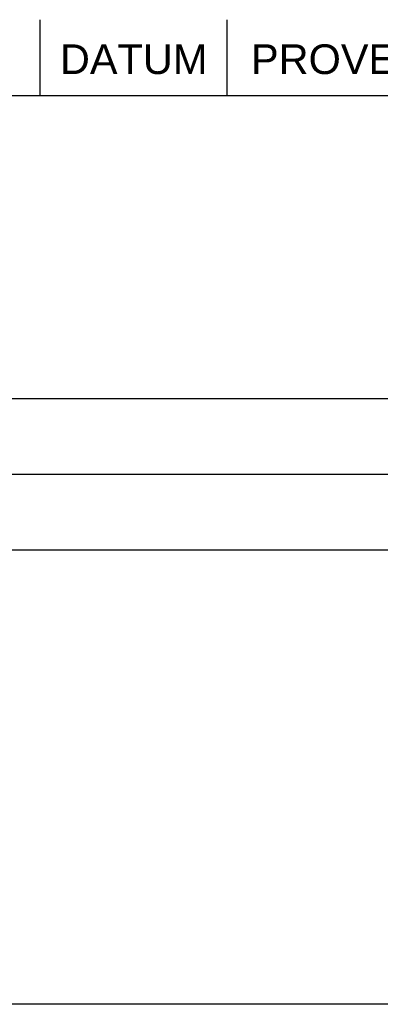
# Paper-space layout 'Layout1' of a CAD drawing. Extents: x -2 to 985, y -36 to 1353.
# Tile 54 of 73: x 899 to 929, y 8 to 91. Entities that reach past the tile are written whole.
import ezdxf
from ezdxf.enums import TextEntityAlignment as Align

# ---------------------------------------------------------------- set-up
doc = ezdxf.new("R2010")
doc.units = 0
doc.layers.get('0').update_dxf_attribs({"linetype": 'CONTINUOUS'})
doc.layers.add('RAZITKO_HP', color=222, linetype='CONTINUOUS')
doc.styles.add('RAZITKO_HP_ARIAL', font='arial.ttf')

# ---------------------------------------------------------------- blocks, each defined once
blk = doc.blocks.new('RAZITKO')
at = {"layer": 'RAZITKO_HP', "lineweight": 25}
for p, q in [((-92.5, 84.5), (-92.5, 90.875)), ((-76.75, 84.5), (-76.75, 90.875)), ((-180, 84.5), (-63, 84.5)), ((-180, 59), (-63, 59)), ((-180, 52.625), (-63, 52.625)), ((-180, 46.25), (-63, 46.25)), ((-63, 8), (-180, 8))]:
    blk.add_line(p, q, dxfattribs=at)
at = {"layer": 'RAZITKO_HP', "lineweight": 25, "style": 'RAZITKO_HP_ARIAL'}
blk.add_text('DATUM', height=2.5, dxfattribs=at).set_placement((-84.625, 86.3), align=Align.CENTER)
blk.add_text('PROVEDL', height=2.5, dxfattribs=at).set_placement((-74.75, 86.3))

psp = doc.layouts.get("Layout1")

# ---------------------------------------------------------------- block references
psp.add_blockref('RAZITKO', (993.1855, 0))

doc.saveas('drawing.dxf')
